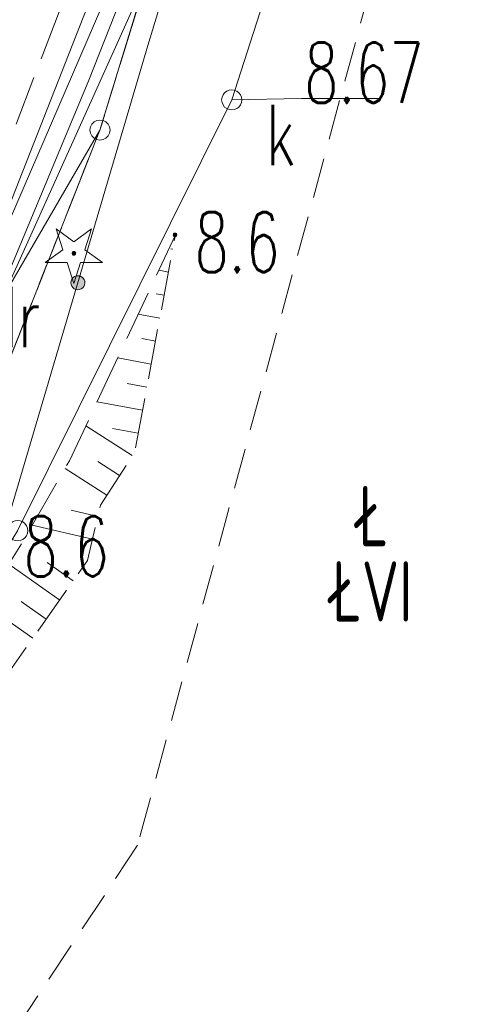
# Model space of a CAD drawing. Header units: millimetres. Extents: x -367306 to 168495, y -187323 to 82034.
# Tile 59 of 170: x 60323 to 71891, y -151441 to -126914. Entities that reach past the tile are written whole.
import ezdxf

# ---------------------------------------------------------------- set-up
doc = ezdxf.new("R2010")
doc.units = ezdxf.units.MM
doc.header["$MEASUREMENT"] = 0
for name, pattern in [('L_0_03', [1000, 500, -500]), ('L_0_04', [1500, 1000, -500]), ('L_0_05', [1750, 1250, -500]), ('L_0_06', [2000, 1500, -500])]:
    doc.linetypes.add(name, pattern=pattern)
for name, color, linetype, lineweight in [('Nowe_0_Nr_pióra__9', 7, 'Continuous', 13), ('Nowe_EGDE_Nr_pióra__8', 7, 'Continuous', 13), ('Nowe_EGDE_Nr_pióra__9', 7, 'Continuous', 13), ('Nowe_EGKK_Nr_pióra__8', 7, 'Continuous', 13), ('Nowe_EGKK_Nr_pióra__9', 7, 'Continuous', 13), ('Nowe_EGKK_O_Nr_pióra__8', 7, 'Continuous', 13), ('Nowe_EGPG_Nr_pióra__8', 7, 'Continuous', 13), ('Nowe_EGPG_Nr_pióra__9', 7, 'Continuous', 13), ('Nowe_EGUG_Nr_pióra__8', 7, 'Continuous', 13), ('Nowe_EGUG_Nr_pióra__9', 7, 'Continuous', 13), ('Nowe_EGUG_O_Nr_pióra__8', 7, 'Continuous', 13), ('Nowe_GUPPRZ_O_Nr_pióra__8', 7, 'Continuous', 13), ('Nowe_GUPPRZ_O_Nr_pióra__9', 7, 'Continuous', 13), ('Nowe_OTKC_Nr_pióra__9', 7, 'Continuous', 13), ('Nowe_OTOO_Nr_pióra__7', 7, 'Continuous', 13), ('Nowe_OTOO_Nr_pióra__8', 7, 'Continuous', 13), ('Nowe_OTOO_Nr_pióra__9', 7, 'Continuous', 13), ('Nowe_OTRK_Nr_pióra__8', 7, 'Continuous', 13), ('Nowe_OTRK_Nr_pióra__9', 7, 'Continuous', 13), ('Nowe_OTRN_Nr_pióra__7', 7, 'Continuous', 13), ('Nowe_OTRN_Nr_pióra__8', 7, 'Continuous', 13), ('Nowe_OTRN_Nr_pióra__9', 7, 'Continuous', 13), ('Nowe_OTRN_O_Nr_pióra__8', 7, 'Continuous', 13), ('Nowe_OTZG_Nr_pióra__8', 7, 'Continuous', 13), ('Nowe_OTZG_Nr_pióra__9', 7, 'Continuous', 13), ('Nowe_SUEP_Nr_pióra__8', 7, 'Continuous', 13), ('Nowe_SUEP_Nr_pióra__9', 7, 'Continuous', 13), ('Nowe_SUKP_Nr_pióra__8', 7, 'Continuous', 13), ('Nowe_SUKP_Nr_pióra__9', 7, 'Continuous', 13), ('Nowe_SUKS_Nr_pióra__8', 7, 'Continuous', 13), ('Nowe_SUKS_Nr_pióra__9', 7, 'Continuous', 13), ('Nowe_SUKS_O_Nr_pióra__8', 7, 'Continuous', 13), ('Nowe_SUTP_Nr_pióra__9', 7, 'Continuous', 13), ('Nowe_SUWP_Nr_pióra__9', 7, 'Continuous', 13)]:
    doc.layers.add(name, color=color, linetype=linetype, lineweight=lineweight)
doc.layers.add('Nowe_OTZG_Nr_pióra__94', color=7, linetype='Continuous', lineweight=13, true_color=0xe4ad2c)
doc.styles.add('STYL_AUTOMATYCZNY_3', font='Simplex.shx')

msp = doc.modelspace()

# ---------------------------------------------------------------- hatches: boundary and pattern name
at = {"layer": 'Nowe_OTOO_Nr_pióra__7', "linetype": 'Continuous', "lineweight": 13}
msp.add_hatch(color=7, dxfattribs=at).paths.add_polyline_path([(61821.3, -133298.3), (61776.2, -133291.2), (61730.8, -133296), (61688.1, -133312.4), (61651.2, -133339.4), (61622.5, -133374.9), (61604, -133416.7), (61596.9, -133461.8), (61601.7, -133507.2), (61618.2, -133549.8), (61645.1, -133586.8), (61680.6, -133615.5), (61722.4, -133634), (61767.5, -133641.1), (61812.9, -133636.2), (61855.6, -133619.8), (61892.5, -133592.9), (61921.2, -133557.3), (61939.7, -133515.6), (61946.8, -133470.5), (61942, -133425), (61925.5, -133382.4), (61898.6, -133345.5), (61863.1, -133316.8)])
msp.add_hatch(color=7, dxfattribs=at).paths.add_polyline_path([(61821.3, -133298.3), (61776.2, -133291.2), (61730.8, -133296), (61688.1, -133312.4), (61651.2, -133339.4), (61622.5, -133374.9), (61604, -133416.7), (61596.9, -133461.8), (61601.7, -133507.2), (61618.2, -133549.8), (61645.1, -133586.8), (61680.6, -133615.5), (61722.4, -133634), (61767.5, -133641.1), (61812.9, -133636.2), (61855.6, -133619.8), (61892.5, -133592.9), (61921.2, -133557.3), (61939.7, -133515.6), (61946.8, -133470.5), (61942, -133425), (61925.5, -133382.4), (61898.6, -133345.5), (61863.1, -133316.8)])
at = {"layer": 'Nowe_OTRN_Nr_pióra__7', "linetype": 'Continuous', "lineweight": 13}
msp.add_hatch(color=7, dxfattribs=at).paths.add_polyline_path([(64146.8, -132274.1), (64148.4, -132285.7), (64152.9, -132296.6), (64160, -132305.9), (64169.3, -132313), (64180.2, -132317.5), (64191.8, -132319.1), (64203.5, -132317.5), (64214.3, -132313), (64223.7, -132305.9), (64230.8, -132296.6), (64235.3, -132285.7), (64236.8, -132274.1), (64235.3, -132262.4), (64230.8, -132251.6), (64223.7, -132242.2), (64214.3, -132235.1), (64203.5, -132230.6), (64191.8, -132229.1), (64180.2, -132230.6), (64169.3, -132235.1), (64160, -132242.2), (64152.9, -132251.6), (64148.4, -132262.4)])
at = {"layer": 'Nowe_OTZG_Nr_pióra__94', "linetype": 'Continuous', "lineweight": 13, "true_color": 0xe4ad2c}
msp.add_hatch(color=42, dxfattribs=at).paths.add_polyline_path([(61671.6, -132778), (61685.5, -132775.8), (61698.1, -132769.4), (61708, -132759.5), (61714.4, -132746.9), (61716.6, -132733), (61714.4, -132719.1), (61708, -132706.6), (61698.1, -132696.6), (61685.5, -132690.2), (61671.6, -132688), (61657.7, -132690.2), (61645.2, -132696.6), (61635.2, -132706.6), (61628.8, -132719.1), (61626.6, -132733), (61628.8, -132746.9), (61635.2, -132759.5), (61645.2, -132769.4), (61657.7, -132775.8)])

# ---------------------------------------------------------------- linework, layer by layer
at = {"layer": 'Nowe_0_Nr_pióra__9', "color": 7, "linetype": 'L_0_04', "lineweight": 13}
msp.add_lwpolyline([(-54175.8, -16615), (-36542.5, 13691.6), (-32491.5, 24497.6), (-41006.9, 52709.3), (-354.8, 78621.1), (4924.1, 35501.4), (-2954.1, 7738.8), (31962.3, -8247.3), (46488.5, 22925.7), (96328.3, 3296.1), (84395.1, -59501.6), (78496.2, -91288.2), (63259, -147476.2), (43808.2, -176834.2), (-26519.8, -152286.8), (-79150.4, -133916.5), (-87259.9, -85957.4)], close=True, dxfattribs=at)
at = {"layer": 'Nowe_EGDE_Nr_pióra__8', "color": 7, "linetype": 'Continuous', "lineweight": 13}
msp.add_line((62321.6, -129663), (62321.7, -129663), dxfattribs=at)
msp.add_line((62321.6, -129663), (62321.7, -129663), dxfattribs=at)
msp.add_line((62321.6, -129663), (62321.7, -129663), dxfattribs=at)
at = {"layer": 'Nowe_EGDE_Nr_pióra__9', "color": 7, "linetype": 'Continuous', "lineweight": 13, "flags": 128}
for points in [[(77721.6, -12313), (70921.6, -40873), (55981.6, -97123), (43551.6, -131243), (31321.6, -148073), (19561.6, -164263), (7973.4, -180602.1), (26296.8, -183770.5), (44701.6, -160023), (62321.6, -129663), (70431.6, -103153), (75611.6, -82253)], [(70431.6, -103153), (62321.6, -129663)], [(62321.6, -129663), (58841.6, -138483)]]:
    msp.add_lwpolyline(points, dxfattribs=at)
msp.add_lwpolyline([(44701.6, -160023), (58841.6, -138483), (62321.6, -129663)], close=True, dxfattribs=at)
at = {"layer": 'Nowe_EGKK_Nr_pióra__8', "color": 7, "linetype": 'Continuous', "lineweight": 13}
msp.add_line((62321.6, -129663), (62321.7, -129663), dxfattribs=at)
at = {"layer": 'Nowe_EGKK_Nr_pióra__9', "color": 7, "linetype": 'L_0_06', "lineweight": 13, "flags": 128}
msp.add_lwpolyline([(52511.6, -174923), (50671.6, -166353), (54331.6, -162483), (64511.6, -162103), (84903, -159203.5), (88211.6, -148933), (97734.1, -113783.7), (95031.6, -113133), (83261.6, -152653), (80731.6, -152183), (88313.3, -123174.4), (66349.4, -116497.1), (62321.6, -129663), (58841.6, -138483), (44701.6, -160023), (40791.3, -165068.4)], close=True, dxfattribs=at)
at = {"layer": 'Nowe_EGPG_Nr_pióra__8', "color": 7, "linetype": 'Continuous', "lineweight": 13}
for p, q in [((62174.7, -129460.8), (62174.7, -129460.8)), ((62244.4, -129425.3), (62244.4, -129425.3)), ((62321.6, -129413), (62321.7, -129413)), ((62398.9, -129425.3), (62398.9, -129425.3)), ((62468.6, -129460.8), (62468.6, -129460.8)), ((62071.6, -129663), (62071.7, -129663)), ((62083.9, -129585.8), (62083.9, -129585.8)), ((62083.9, -129740.3), (62083.9, -129740.3)), ((62119.4, -129516.1), (62119.4, -129516.1)), ((62523.9, -129516.1), (62523.9, -129516.1)), ((62559.4, -129585.8), (62559.4, -129585.8)), ((62559.4, -129740.3), (62559.4, -129740.3)), ((62571.6, -129663), (62571.7, -129663)), ((62119.4, -129810), (62119.4, -129810)), ((62174.7, -129865.3), (62174.7, -129865.3)), ((62244.4, -129900.8), (62244.4, -129900.8)), ((62321.6, -129913), (62321.7, -129913)), ((62398.9, -129900.8), (62398.9, -129900.8)), ((62468.6, -129865.3), (62468.6, -129865.3)), ((62523.9, -129810), (62523.9, -129810))]:
    msp.add_line(p, q, dxfattribs=at)
at = {"layer": 'Nowe_EGPG_Nr_pióra__9', "color": 7, "linetype": 'Continuous', "lineweight": 13, "flags": 128}
msp.add_lwpolyline([(62321.6, -129413), (62398.9, -129425.3), (62468.6, -129460.8), (62523.9, -129516.1), (62559.4, -129585.8), (62571.6, -129663), (62559.4, -129740.3), (62523.9, -129810), (62468.6, -129865.3), (62398.9, -129900.8), (62321.6, -129913), (62244.4, -129900.8), (62174.7, -129865.3), (62119.4, -129810), (62083.9, -129740.3), (62071.6, -129663), (62083.9, -129585.8), (62119.4, -129516.1), (62174.7, -129460.8), (62244.4, -129425.3)], close=True, dxfattribs=at)
at = {"layer": 'Nowe_EGUG_Nr_pióra__8', "color": 7, "linetype": 'Continuous', "lineweight": 13}
msp.add_line((62321.6, -129663), (62321.7, -129663), dxfattribs=at)
msp.add_line((62321.6, -129663), (62321.7, -129663), dxfattribs=at)
at = {"layer": 'Nowe_EGUG_Nr_pióra__9', "color": 7, "linetype": 'L_0_03', "lineweight": 13, "flags": 128}
for points in [[(26296.8, -183770.5), (29734.3, -179335.1), (40791.3, -165068.4), (44701.6, -160023), (58841.6, -138483), (62321.6, -129663), (66349.4, -116497.1), (70431.6, -103153), (75611.6, -82253), (77011.8, -79633.1), (78213.7, -77384.1), (78871.6, -76153), (79381.6, -73863), (80541.6, -68573), (84031.6, -52933), (88551.6, -30943), (83581.6, -29593), (82851.6, -26523), (83531.6, -22883), (87021.6, -12263), (87781.6, -9943), (92201.6, 2177), (95191.6, 10357), (105121.6, 30727), (70471.6, 39997), (75171.6, 3647), (76491.6, -4103), (77721.6, -12313), (70921.6, -40873), (55981.6, -97123), (55719.6, -97842.3), (43551.6, -131243), (31321.6, -148073), (25687.3, -155829.8), (19561.6, -164263), (7973.4, -180602.1)], [(52511.6, -174923), (50671.6, -166353), (54331.6, -162483), (64511.6, -162103), (84903, -159203.5), (88211.6, -148933), (97734.1, -113783.7), (95031.6, -113133), (83261.6, -152653), (80731.6, -152183), (88313.3, -123174.4), (66349.4, -116497.1), (62321.6, -129663), (58841.6, -138483), (44701.6, -160023), (40791.3, -165068.4)]]:
    msp.add_lwpolyline(points, close=True, dxfattribs=at)
at = {"layer": 'Nowe_GUPPRZ_O_Nr_pióra__8', "color": 7, "linetype": 'Continuous', "lineweight": 13}
for p, q in [((65601.6, -128913), (65601.7, -128913)), ((67336.9, -128881.1), (67336.9, -128881.1)), ((69296.9, -128881.1), (69296.9, -128881.1))]:
    msp.add_line(p, q, dxfattribs=at)
at = {"layer": 'Nowe_GUPPRZ_O_Nr_pióra__9', "color": 7, "linetype": 'Continuous', "lineweight": 13, "flags": 128}
msp.add_lwpolyline([(65601.6, -128913), (67336.9, -128881.1), (69296.9, -128881.1)], dxfattribs=at)
at = {"layer": 'Nowe_OTKC_Nr_pióra__9', "color": 7, "linetype": 'L_0_05', "lineweight": 13, "flags": 128}
msp.add_lwpolyline([(83531.6, -22883), (88452.7, -24583.8), (86882.6, -29372.4), (83678.1, -28740), (83581.6, -29593), (88551.6, -30943), (87475.4, -36179), (82778.1, -35324.8), (82187, -36012.2), (80952.7, -52108.3), (80881.7, -53033.6), (81110, -54091.4), (83594.8, -54890.6), (82659.7, -59081), (79603.1, -59046.4), (76766.2, -72509.6), (76073, -75767.4), (76377.1, -76589.3), (76357, -78920.9), (75161.1, -83038), (74530.7, -82995), (74201.2, -83030.8), (73979.1, -83252.9), (73102, -86849.4), (69069.6, -102010.7), (65900, -112791.7), (66805.6, -113330.8), (64685.4, -120046.5), (63862.7, -120010.7), (59922.4, -130330.7), (58359.6, -134082.1), (54835.5, -141889.8), (53583.5, -144719.2), (48939.8, -151448.3), (44926.9, -157486.2), (40489.9, -163749.4), (35382, -170727.8), (32875.1, -174285.4), (34304.8, -175260.1), (33682.2, -176249.5), (31478.9, -179397.9), (29593.7, -178484), (25968.3, -183713.7)], dxfattribs=at)
at = {"layer": 'Nowe_OTOO_Nr_pióra__8', "color": 7, "linetype": 'Continuous', "lineweight": 13}
for p, q in [((63512.5, -127558.7), (63512.6, -127558.7)), ((61604, -133416.7), (61604, -133416.7)), ((61604, -133416.7), (61604, -133416.7)), ((61622.5, -133374.9), (61622.6, -133374.9)), ((61622.5, -133374.9), (61622.6, -133374.9)), ((61651.2, -133339.4), (61651.3, -133339.4)), ((61651.2, -133339.4), (61651.3, -133339.4)), ((61688.1, -133312.4), (61688.2, -133312.4)), ((61688.1, -133312.4), (61688.2, -133312.4)), ((61730.8, -133296), (61730.8, -133296)), ((61730.8, -133296), (61730.8, -133296)), ((61776.2, -133291.2), (61776.2, -133291.2)), ((61776.2, -133291.2), (61776.2, -133291.2)), ((61821.3, -133298.3), (61821.4, -133298.3)), ((61821.3, -133298.3), (61821.4, -133298.3)), ((61863.1, -133316.8), (61863.1, -133316.8)), ((61863.1, -133316.8), (61863.1, -133316.8)), ((61898.6, -133345.5), (61898.7, -133345.5)), ((61898.6, -133345.5), (61898.7, -133345.5)), ((61925.5, -133382.4), (61925.6, -133382.4)), ((61925.5, -133382.4), (61925.6, -133382.4)), ((61596.9, -133461.8), (61597, -133461.8)), ((61596.9, -133461.8), (61597, -133461.8)), ((61601.7, -133507.2), (61601.8, -133507.2)), ((61601.7, -133507.2), (61601.8, -133507.2)), ((61618.2, -133549.8), (61618.2, -133549.8)), ((61618.2, -133549.8), (61618.2, -133549.8)), ((61645.1, -133586.8), (61645.1, -133586.8)), ((61645.1, -133586.8), (61645.1, -133586.8)), ((61680.6, -133615.5), (61680.7, -133615.5)), ((61680.6, -133615.5), (61680.7, -133615.5)), ((61722.4, -133634), (61722.4, -133634)), ((61722.4, -133634), (61722.4, -133634)), ((61767.5, -133641.1), (61767.6, -133641.1)), ((61767.5, -133641.1), (61767.6, -133641.1)), ((61812.9, -133636.2), (61813, -133636.2)), ((61812.9, -133636.2), (61813, -133636.2)), ((61855.6, -133619.8), (61855.6, -133619.8)), ((61855.6, -133619.8), (61855.6, -133619.8)), ((61892.5, -133592.9), (61892.5, -133592.9)), ((61892.5, -133592.9), (61892.5, -133592.9)), ((61921.2, -133557.3), (61921.2, -133557.3)), ((61921.2, -133557.3), (61921.2, -133557.3)), ((61939.7, -133515.6), (61939.8, -133515.6)), ((61939.7, -133515.6), (61939.8, -133515.6)), ((61942, -133425), (61942, -133425)), ((61942, -133425), (61942, -133425)), ((61946.8, -133470.5), (61946.8, -133470.5)), ((61946.8, -133470.5), (61946.8, -133470.5))]:
    msp.add_line(p, q, dxfattribs=at)
at = {"layer": 'Nowe_OTOO_Nr_pióra__9', "color": 7, "linetype": 'Continuous', "lineweight": 13, "flags": 128}
msp.add_lwpolyline([(66675.4, -119030.4), (65631.7, -120600.1), (63512.5, -127558.7), (60031.2, -139373.5), (56179, -144822.5), (51407.1, -151544.6), (46719.1, -158067.7), (43047.9, -163276.2), (40265.5, -167023.3), (38364.1, -169583.8)], dxfattribs=at)
msp.add_lwpolyline([(61821.3, -133298.3), (61776.2, -133291.2), (61730.8, -133296), (61688.1, -133312.4), (61651.2, -133339.4), (61622.5, -133374.9), (61604, -133416.7), (61596.9, -133461.8), (61601.7, -133507.2), (61618.2, -133549.8), (61645.1, -133586.8), (61680.6, -133615.5), (61722.4, -133634), (61767.5, -133641.1), (61812.9, -133636.2), (61855.6, -133619.8), (61892.5, -133592.9), (61921.2, -133557.3), (61939.7, -133515.6), (61946.8, -133470.5), (61942, -133425), (61925.5, -133382.4), (61898.6, -133345.5), (61863.1, -133316.8)], close=True, dxfattribs=at)
msp.add_lwpolyline([(61821.3, -133298.3), (61776.2, -133291.2), (61730.8, -133296), (61688.1, -133312.4), (61651.2, -133339.4), (61622.5, -133374.9), (61604, -133416.7), (61596.9, -133461.8), (61601.7, -133507.2), (61618.2, -133549.8), (61645.1, -133586.8), (61680.6, -133615.5), (61722.4, -133634), (61767.5, -133641.1), (61812.9, -133636.2), (61855.6, -133619.8), (61892.5, -133592.9), (61921.2, -133557.3), (61939.7, -133515.6), (61946.8, -133470.5), (61942, -133425), (61925.5, -133382.4), (61898.6, -133345.5), (61863.1, -133316.8)], close=True, dxfattribs=at)
at = {"layer": 'Nowe_OTRK_Nr_pióra__8', "color": 7, "linetype": 'Continuous', "lineweight": 13}
for p, q in [((64199.4, -132275.8), (64199.5, -132275.8)), ((64087.6, -132620.2), (64087.7, -132620.2)), ((64133.3, -132628.8), (64133.3, -132628.8)), ((63786, -133157.4), (63786.1, -133157.4)), ((64025.8, -133202.3), (64025.8, -133202.3)), ((63724.2, -133739.5), (63724.2, -133739.5)), ((63918.3, -133775.8), (63918.3, -133775.8)), ((63274.2, -134248.8), (63274.2, -134248.8)), ((63810.8, -134349.4), (63810.8, -134349.4)), ((63360.8, -134858.7), (63360.8, -134858.7)), ((63703.3, -134922.9), (63703.4, -134922.9)), ((62762.3, -135340.3), (62762.4, -135340.3)), ((63595.8, -135496.5), (63595.9, -135496.5)), ((62997.4, -135978), (62997.4, -135978)), ((63488.3, -136070), (63488.4, -136070)), ((62250.5, -136431.7), (62250.6, -136431.7)), ((63380.8, -136643.5), (63380.9, -136643.5)), ((61967.8, -137034.5), (61967.9, -137034.5)), ((62634, -137097.3), (62634, -137097.3)), ((63273.3, -137217.1), (63273.4, -137217.1)), ((63124.4, -137774.2), (63124.4, -137774.2)), ((63187.4, -137675.7), (63187.4, -137675.7)), ((61559.2, -137905.9), (61559.2, -137905.9)), ((62264, -137916.6), (62264, -137916.6)), ((61452.5, -138090.3), (61452.6, -138090.3)), ((62810, -138265.8), (62810.1, -138265.8)), ((62495.6, -138757.4), (62495.7, -138757.4)), ((62334.2, -139009.8), (62334.2, -139009.8)), ((61604.9, -139131.4), (61605, -139131.4)), ((62269.8, -139286.3), (62269.8, -139286.3)), ((60634.7, -139504.5), (60634.7, -139504.5)), ((60401.7, -139907.4), (60401.7, -139907.4)), ((62137.4, -139854.6), (62137.4, -139854.6)), ((61007, -140435.5), (61007, -140435.5)), ((62013.1, -140388.1), (62013.1, -140388.1)), ((61655.7, -140893.9), (61655.7, -140893.9)), ((60361, -141408), (60361, -141408)), ((61318.9, -141370.4), (61319, -141370.4)), ((60982.2, -141847), (60982.3, -141847)), ((60645.5, -142323.5), (60645.5, -142323.5))]:
    msp.add_line(p, q, dxfattribs=at)
at = {"layer": 'Nowe_OTRK_Nr_pióra__9', "color": 7, "linetype": 'L_0_05', "lineweight": 13, "flags": 128}
msp.add_lwpolyline([(46433.3, -164061.2), (47553, -161462.3), (47967.7, -160563.8), (51050.4, -156250.8), (56470.1, -148232.4), (62013.1, -140388.1), (62334.2, -139009.8), (63187.4, -137675.7), (64199.4, -132275.8), (61559.2, -137905.9), (60401.7, -139907.4), (58267.2, -143330.3), (55141, -148049.3), (50761.8, -154345.5), (47842.3, -158383.8), (46630.3, -160136.9)], close=True, dxfattribs=at)
at = {"layer": 'Nowe_OTRK_Nr_pióra__9', "color": 7, "linetype": 'Continuous', "lineweight": 13, "flags": 128}
for points in [[(64133.3, -132628.8), (64087.6, -132620.2)], [(64025.8, -133202.3), (63786, -133157.4)], [(63918.3, -133775.8), (63724.2, -133739.5)], [(63810.8, -134349.4), (63274.2, -134248.8)], [(63703.3, -134922.9), (63360.8, -134858.7)], [(63595.8, -135496.5), (62762.3, -135340.3)], [(63488.3, -136070), (62997.4, -135978)], [(63380.8, -136643.5), (62250.5, -136431.7)], [(63124.4, -137774.2), (61967.8, -137034.5)], [(63273.3, -137217.1), (62634, -137097.3)], [(62810, -138265.8), (62264, -137916.6)], [(62495.6, -138757.4), (61452.5, -138090.3)], [(62269.8, -139286.3), (61604.9, -139131.4)], [(62137.4, -139854.6), (60634.7, -139504.5)], [(61318.9, -141370.4), (60049, -140473)], [(61655.7, -140893.9), (61007, -140435.5)], [(60645.5, -142323.5), (59430.4, -141465)], [(60982.2, -141847), (60361, -141408)]]:
    msp.add_lwpolyline(points, dxfattribs=at)
at = {"layer": 'Nowe_OTRN_Nr_pióra__8', "color": 7, "linetype": 'Continuous', "lineweight": 13}
for p, q in [((64146.8, -132274.1), (64146.9, -132274.1)), ((64148.4, -132262.4), (64148.4, -132262.4)), ((64148.4, -132285.7), (64148.4, -132285.7)), ((64152.9, -132251.6), (64152.9, -132251.6)), ((64152.9, -132296.6), (64152.9, -132296.6)), ((64160, -132242.2), (64160.1, -132242.2)), ((64160, -132305.9), (64160.1, -132305.9)), ((64169.3, -132235.1), (64169.4, -132235.1)), ((64169.3, -132313), (64169.4, -132313)), ((64180.2, -132230.6), (64180.2, -132230.6)), ((64180.2, -132317.5), (64180.2, -132317.5)), ((64191.8, -132229.1), (64191.9, -132229.1)), ((64191.8, -132319.1), (64191.9, -132319.1)), ((64203.5, -132230.6), (64203.5, -132230.6)), ((64203.5, -132317.5), (64203.5, -132317.5)), ((64214.3, -132235.1), (64214.4, -132235.1)), ((64214.3, -132313), (64214.4, -132313)), ((64223.7, -132242.2), (64223.7, -132242.2)), ((64223.7, -132305.9), (64223.7, -132305.9)), ((64230.8, -132251.6), (64230.9, -132251.6)), ((64230.8, -132296.6), (64230.9, -132296.6)), ((64235.3, -132262.4), (64235.3, -132262.4)), ((64235.3, -132285.7), (64235.3, -132285.7)), ((64236.8, -132274.1), (64236.9, -132274.1))]:
    msp.add_line(p, q, dxfattribs=at)
at = {"layer": 'Nowe_OTRN_Nr_pióra__9', "color": 7, "linetype": 'Continuous', "lineweight": 13, "flags": 128}
msp.add_lwpolyline([(64146.8, -132274.1), (64148.4, -132285.7), (64152.9, -132296.6), (64160, -132305.9), (64169.3, -132313), (64180.2, -132317.5), (64191.8, -132319.1), (64203.5, -132317.5), (64214.3, -132313), (64223.7, -132305.9), (64230.8, -132296.6), (64235.3, -132285.7), (64236.8, -132274.1), (64235.3, -132262.4), (64230.8, -132251.6), (64223.7, -132242.2), (64214.3, -132235.1), (64203.5, -132230.6), (64191.8, -132229.1), (64180.2, -132230.6), (64169.3, -132235.1), (64160, -132242.2), (64152.9, -132251.6), (64148.4, -132262.4)], close=True, dxfattribs=at)
at = {"layer": 'Nowe_OTZG_Nr_pióra__8', "color": 7, "linetype": 'Continuous', "lineweight": 13}
for p, q in [((61230.8, -132126.2), (61230.8, -132126.2)), ((62112.5, -132126.2), (62112.5, -132126.2)), ((61399.1, -132644.5), (61399.2, -132644.5)), ((61671.6, -132446.5), (61671.7, -132446.5)), ((61944.1, -132644.5), (61944.1, -132644.5)), ((61626.6, -132733), (61626.7, -132733)), ((61628.8, -132719.1), (61628.9, -132719.1)), ((61628.8, -132746.9), (61628.9, -132746.9)), ((61635.2, -132706.6), (61635.3, -132706.6)), ((61635.2, -132759.5), (61635.3, -132759.5)), ((61645.2, -132696.6), (61645.2, -132696.6)), ((61645.2, -132769.4), (61645.2, -132769.4)), ((61657.7, -132690.2), (61657.8, -132690.2)), ((61657.7, -132775.8), (61657.8, -132775.8)), ((61671.6, -132688), (61671.7, -132688)), ((61671.6, -132778), (61671.7, -132778)), ((61685.5, -132690.2), (61685.6, -132690.2)), ((61685.5, -132775.8), (61685.6, -132775.8)), ((61698.1, -132696.6), (61698.1, -132696.6)), ((61698.1, -132769.4), (61698.1, -132769.4)), ((61708, -132706.6), (61708.1, -132706.6)), ((61708, -132759.5), (61708.1, -132759.5)), ((61714.4, -132719.1), (61714.5, -132719.1)), ((61714.4, -132746.9), (61714.5, -132746.9)), ((61716.6, -132733), (61716.7, -132733)), ((60958.3, -132964.8), (60958.3, -132964.8)), ((61503.2, -132964.8), (61503.3, -132964.8)), ((61840, -132964.8), (61840.1, -132964.8)), ((62385, -132964.8), (62385, -132964.8)), ((61671.6, -133483.1), (61671.7, -133483.1))]:
    msp.add_line(p, q, dxfattribs=at)
at = {"layer": 'Nowe_OTZG_Nr_pióra__9', "color": 7, "linetype": 'Continuous', "lineweight": 13, "flags": 128}
for points in [[(61944.1, -132644.5), (62385, -132964.8), (61840, -132964.8), (61671.6, -133483.1), (61503.2, -132964.8), (60958.3, -132964.8), (61399.1, -132644.5), (61230.8, -132126.2), (61671.6, -132446.5), (62112.5, -132126.2)], [(61671.6, -132778), (61685.5, -132775.8), (61698.1, -132769.4), (61708, -132759.5), (61714.4, -132746.9), (61716.6, -132733), (61714.4, -132719.1), (61708, -132706.6), (61698.1, -132696.6), (61685.5, -132690.2), (61671.6, -132688), (61657.7, -132690.2), (61645.2, -132696.6), (61635.2, -132706.6), (61628.8, -132719.1), (61626.6, -132733), (61628.8, -132746.9), (61635.2, -132759.5), (61645.2, -132769.4), (61657.7, -132775.8)]]:
    msp.add_lwpolyline(points, close=True, dxfattribs=at)
at = {"layer": 'Nowe_SUEP_Nr_pióra__8', "color": 7, "linetype": 'Continuous', "lineweight": 13}
msp.add_line((62048.1, -128419.1), (62048.1, -128419.1), dxfattribs=at)
msp.add_line((62048.1, -128419.1), (62048.1, -128419.1), dxfattribs=at)
at = {"layer": 'Nowe_SUEP_Nr_pióra__9', "color": 7, "linetype": 'Continuous', "lineweight": 13, "flags": 128}
msp.add_lwpolyline([(72705.6, -91291.4), (70599.6, -99836.5), (69886.9, -104638.9), (68598.1, -108532.6), (67343.1, -112867.5), (65850, -118129.4), (63869.7, -123786.2), (62048.1, -128419.1), (60018.8, -133283), (57377.1, -138182.6), (54885.2, -145189.2), (52257.1, -148936.7), (47224.1, -156238.1), (41375.2, -164871.7), (35353.4, -172651.7), (30417, -178977.6), (29795.7, -179950.1), (27249.6, -183935.2)], dxfattribs=at)
msp.add_lwpolyline([(72705.6, -91291.4), (70599.6, -99836.5), (69886.9, -104638.9), (68598.1, -108532.6), (67343.1, -112867.5), (65850, -118129.4), (63869.7, -123786.2), (62048.1, -128419.1), (60018.8, -133283), (57377.1, -138182.6), (54885.2, -145189.2), (52257.1, -148936.7), (47224.1, -156238.1), (41375.2, -164871.7), (35353.4, -172651.7), (30417, -178977.6), (29795.7, -179950.1), (27249.6, -183935.2)], dxfattribs=at)
at = {"layer": 'Nowe_SUKP_Nr_pióra__8', "color": 7, "linetype": 'Continuous', "lineweight": 13}
msp.add_line((65601.6, -128913), (65601.7, -128913), dxfattribs=at)
at = {"layer": 'Nowe_SUKP_Nr_pióra__9', "color": 7, "linetype": 'Continuous', "lineweight": 13, "flags": 128}
msp.add_lwpolyline([(73236.5, -105191.4), (65601.6, -128913), (60271.6, -139643), (37901.6, -176295.3)], dxfattribs=at)
at = {"layer": 'Nowe_SUKS_Nr_pióra__8', "color": 7, "linetype": 'Continuous', "lineweight": 13}
for p, q in [((65424.8, -128736.2), (65424.9, -128736.2)), ((65476.6, -128696.5), (65476.7, -128696.5)), ((65536.9, -128671.5), (65537, -128671.5)), ((65601.6, -128663), (65601.7, -128663)), ((65666.3, -128671.5), (65666.4, -128671.5)), ((65726.6, -128696.5), (65726.7, -128696.5)), ((65778.4, -128736.2), (65778.4, -128736.2)), ((65351.6, -128913), (65351.7, -128913)), ((65360.1, -128848.3), (65360.2, -128848.3)), ((65360.1, -128977.7), (65360.2, -128977.7)), ((65385.1, -128788), (65385.2, -128788)), ((65818.1, -128788), (65818.2, -128788)), ((65843.1, -128848.3), (65843.2, -128848.3)), ((65843.1, -128977.7), (65843.2, -128977.7)), ((65851.6, -128913), (65851.7, -128913)), ((65385.1, -129038), (65385.2, -129038)), ((65424.8, -129089.8), (65424.9, -129089.8)), ((65476.6, -129129.5), (65476.7, -129129.5)), ((65536.9, -129154.5), (65537, -129154.5)), ((65601.6, -129163), (65601.7, -129163)), ((65666.3, -129154.5), (65666.4, -129154.5)), ((65726.6, -129129.5), (65726.7, -129129.5)), ((65778.4, -129089.8), (65778.4, -129089.8)), ((65818.1, -129038), (65818.2, -129038)), ((60336.3, -139401.5), (60336.4, -139401.5)), ((60396.6, -139426.5), (60396.7, -139426.5)), ((60448.4, -139466.2), (60448.4, -139466.2)), ((60488.1, -139518), (60488.2, -139518)), ((60488.1, -139768), (60488.2, -139768)), ((60513.1, -139578.3), (60513.2, -139578.3)), ((60513.1, -139707.7), (60513.2, -139707.7)), ((60521.6, -139643), (60521.7, -139643)), ((60336.3, -139884.5), (60336.4, -139884.5)), ((60396.6, -139859.5), (60396.7, -139859.5)), ((60448.4, -139819.8), (60448.4, -139819.8))]:
    msp.add_line(p, q, dxfattribs=at)
at = {"layer": 'Nowe_SUKS_Nr_pióra__9', "color": 7, "linetype": 'Continuous', "lineweight": 13, "flags": 128}
for points in [[(65601.6, -128663), (65666.3, -128671.5), (65726.6, -128696.5), (65778.4, -128736.2), (65818.1, -128788), (65843.1, -128848.3), (65851.6, -128913), (65843.1, -128977.7), (65818.1, -129038), (65778.4, -129089.8), (65726.6, -129129.5), (65666.3, -129154.5), (65601.6, -129163), (65536.9, -129154.5), (65476.6, -129129.5), (65424.8, -129089.8), (65385.1, -129038), (65360.1, -128977.7), (65351.6, -128913), (65360.1, -128848.3), (65385.1, -128788), (65424.8, -128736.2), (65476.6, -128696.5), (65536.9, -128671.5)], [(60271.6, -139393), (60336.3, -139401.5), (60396.6, -139426.5), (60448.4, -139466.2), (60488.1, -139518), (60513.1, -139578.3), (60521.6, -139643), (60513.1, -139707.7), (60488.1, -139768), (60448.4, -139819.8), (60396.6, -139859.5), (60336.3, -139884.5), (60271.6, -139893), (60206.9, -139884.5), (60146.6, -139859.5), (60094.8, -139819.8), (60055.1, -139768), (60030.1, -139707.7), (60021.6, -139643), (60030.1, -139578.3), (60055.1, -139518), (60094.8, -139466.2), (60146.6, -139426.5), (60206.9, -139401.5)]]:
    msp.add_lwpolyline(points, close=True, dxfattribs=at)
at = {"layer": 'Nowe_SUTP_Nr_pióra__9', "color": 7, "linetype": 'Continuous', "lineweight": 13, "flags": 128}
for points in [[(26451.4, -183797.2), (33501.6, -174123), (33801.6, -173763), (34061.6, -173393), (51671.6, -148323), (57731.6, -138643), (63231.6, -126433), (66701.6, -123863), (69501.6, -115183), (73981.6, -92643), (74851.6, -84793), (80561.6, -62983), (80651.6, -62473)], [(80651.6, -62473), (79010.7, -70367.1), (77657.7, -76913.7), (77456, -79743.3), (75501.4, -87438.8), (72705, -96845.5), (70880.3, -102655.9), (68577, -111047), (68299.4, -112625), (66984.2, -116085.3), (63961, -122881.6), (60222.9, -131548.6), (57671.7, -137405.4), (55083.4, -143760.4), (50081.2, -151415.3), (44359, -159070.2), (39735.7, -165777.7), (34527.3, -173005.3), (34211.2, -175112.5), (31099.9, -179243.5), (29659.9, -179819.5), (26710.9, -183842.1)]]:
    msp.add_lwpolyline(points, dxfattribs=at)
at = {"layer": 'Nowe_SUWP_Nr_pióra__9', "color": 7, "linetype": 'Continuous', "lineweight": 13, "flags": 128}
msp.add_lwpolyline([(81621.8, -53482.3), (80798.9, -57923.4), (80455.2, -59640.3), (79155.9, -66130.6), (78280.3, -70471.2), (74606.3, -84441.2), (74355.3, -85395.6), (71963.6, -96347.5), (70431.6, -103153), (68918.6, -108983.2), (59768.8, -132274.1), (57737.1, -136612.2), (56801.4, -138753.5), (54192.8, -144996), (48119.6, -154495.4), (40265.5, -167023.3), (35382.6, -174360.1), (34925.6, -174404.3)], dxfattribs=at)

# ---------------------------------------------------------------- texts
at = {"layer": 'Nowe_EGKK_O_Nr_pióra__8', "color": 7, "linetype": 'Continuous', "lineweight": 13, "insert": (68078.1, -141905.6), "char_height": 1500, "attachment_point": 7, "style": 'STYL_AUTOMATYCZNY_3'}
msp.add_mtext('\\A1;{\\W0.660000x;\\pql;\\FSimplex.shx;ŁVI}', dxfattribs=at)
at = {"layer": 'Nowe_EGUG_O_Nr_pióra__8', "color": 7, "linetype": 'Continuous', "lineweight": 13, "char_height": 1500, "attachment_point": 7, "style": 'STYL_AUTOMATYCZNY_3'}
for s, insert in [('\\A1;{\\W0.660000x;\\pql;\\FSimplex.shx;dr}', (59474, -135068.1)), ('\\A1;{\\W0.660000x;\\pql;\\FSimplex.shx;Ł}', (68738.1, -140030.6))]:
    msp.add_mtext(s, dxfattribs=dict(at, insert=insert))
at = {"layer": 'Nowe_GUPPRZ_O_Nr_pióra__8', "color": 7, "linetype": 'Continuous', "lineweight": 13, "insert": (67407.6, -128986.3), "char_height": 1500, "attachment_point": 7, "style": 'STYL_AUTOMATYCZNY_3'}
msp.add_mtext('\\A1;{\\W0.660000x;\\pql;\\FSimplex.shx;8.67}', dxfattribs=at)
at = {"layer": 'Nowe_OTRN_O_Nr_pióra__8', "color": 7, "linetype": 'Continuous', "lineweight": 13, "char_height": 1500, "attachment_point": 7, "style": 'STYL_AUTOMATYCZNY_3'}
for insert in [(64676.6, -133207.3), (60419.8, -140783.2)]:
    msp.add_mtext('\\A1;{\\W0.660000x;\\pql;\\FSimplex.shx;8.6}', dxfattribs=dict(at, insert=insert))
at = {"layer": 'Nowe_SUKS_O_Nr_pióra__8', "color": 7, "linetype": 'Continuous', "lineweight": 13, "insert": (66459.8, -130534.6), "char_height": 1500, "attachment_point": 7, "style": 'STYL_AUTOMATYCZNY_3'}
msp.add_mtext('\\A1;{\\W0.660000x;\\pql;\\FSimplex.shx;k}', dxfattribs=at)

doc.saveas('drawing.dxf')
